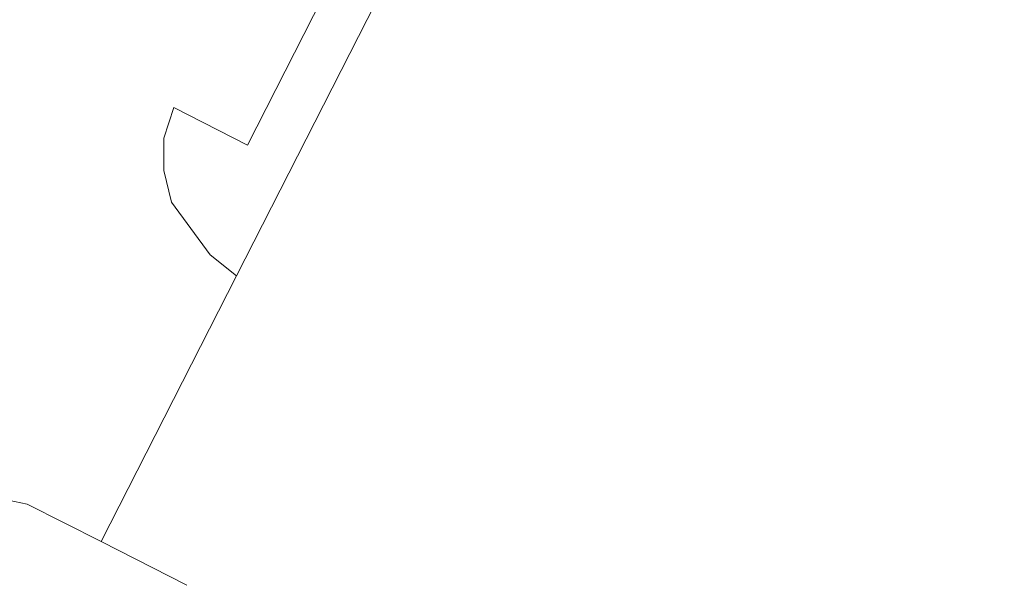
# Model space of a CAD drawing. Header units: millimetres. Extents: x -479461597 to -478645968, y -1101060132 to -1100898045.
# Tile 2 of 145: x -479386926 to -479326868, y -1101060132 to -1101025628. Entities that reach past the tile are written whole.
import ezdxf
from ezdxf.xclip import XClip

# ---------------------------------------------------------------- set-up
doc = ezdxf.new("R2010")
doc.units = ezdxf.units.MM
doc.header["$MEASUREMENT"] = 0
doc.header["$XCLIPFRAME"] = 0
doc.layers.add('Externí - kresby a obrázky', color=7, linetype='Continuous')
for name, color, linetype, lineweight in [('HTU_1_Katastr_3_Anotace - S_Pero_č.__1_Pero_č.__1', 7, 'Continuous', 18), ('HTU_1_Katastr_3_BT_hranice_budov_Pero_č.__1_Pero_č.__1', 7, 'Continuous', 18), ('HTU_1_Katastr_3_BT_hranice_parcel_Pero_č.__1_Pero_č.__1', 7, 'Continuous', 18)]:
    doc.layers.add(name, color=color, linetype=linetype, lineweight=lineweight)
doc.linetypes.add('plná nepravidelná', pattern='A,0,[1,20-026-4_02.1.10- 02 Situace HTU1.Shx,S=7.936508,R=0,X=0,Y=2.08167e-17],-1000,0', length=1000)

# ---------------------------------------------------------------- blocks, each defined once
blk = doc.blocks.new('Kresba_3_3', base_point=(-460327121, -1100980142))
at = {"layer": 'HTU_1_Katastr_3_Anotace - S_Pero_č.__1_Pero_č.__1', "color": 7, "linetype": 'Continuous', "lineweight": 18, "flags": 128}
blk.add_lwpolyline([(-479324196, -1101060132), (-479323240, -1101058280), (-479325370, -1101057130), (-479308730, -1101024440), (-479343640, -1101006650), (-479346570, -1101005160), (-479353510, -1101001620), (-479373700, -1101041250), (-479381950, -1101057450), (-479376734, -1101060132)], dxfattribs=at)
blk.add_lwpolyline([(-479324196, -1101060132), (-479323240, -1101058280), (-479325370, -1101057130), (-479308730, -1101024440), (-479343640, -1101006650), (-479346570, -1101005160), (-479353510, -1101001620), (-479373700, -1101041250), (-479381950, -1101057450), (-479376734, -1101060132)], dxfattribs=at)
blk.add_lwpolyline([(-479324196, -1101060132), (-479323240, -1101058280), (-479325370, -1101057130), (-479308730, -1101024440), (-479343640, -1101006650), (-479346570, -1101005160), (-479353510, -1101001620), (-479373700, -1101041250), (-479381950, -1101057450), (-479376734, -1101060132)], dxfattribs=at)
at = {"layer": 'HTU_1_Katastr_3_BT_hranice_budov_Pero_č.__1_Pero_č.__1', "color": 7, "linetype": 'Continuous', "lineweight": 18, "flags": 128}
blk.add_lwpolyline([(-479324196, -1101060132), (-479323240, -1101058280), (-479325370, -1101057130), (-479308730, -1101024440), (-479343640, -1101006650), (-479346570, -1101005160), (-479353510, -1101001620), (-479373700, -1101041250), (-479381950, -1101057450), (-479376734, -1101060132)], dxfattribs=at)
blk.add_lwpolyline([(-479324196, -1101060132), (-479323240, -1101058280), (-479325370, -1101057130), (-479308730, -1101024440), (-479343640, -1101006650), (-479346570, -1101005160), (-479353510, -1101001620), (-479373700, -1101041250), (-479381950, -1101057450), (-479376734, -1101060132)], dxfattribs=at)
blk.add_lwpolyline([(-479324196, -1101060132), (-479323240, -1101058280), (-479325370, -1101057130), (-479308730, -1101024440), (-479343640, -1101006650), (-479346570, -1101005160), (-479353510, -1101001620), (-479373700, -1101041250), (-479381950, -1101057450), (-479376734, -1101060132)], dxfattribs=at)
at = {"layer": 'HTU_1_Katastr_3_BT_hranice_parcel_Pero_č.__1_Pero_č.__1', "color": 7, "linetype": 'Continuous', "lineweight": 18, "flags": 128}
blk.add_lwpolyline([(-479388020, -1101054860), (-479386460, -1101055180), (-479381950, -1101057450), (-479373700, -1101041250), (-479375300, -1101039970), (-479377660, -1101036760), (-479378130, -1101034830), (-479378130, -1101032850), (-479377520, -1101030990), (-479373040, -1101033290), (-479351810, -1100991560), (-479356270, -1100989420)], dxfattribs=at)
blk.add_lwpolyline([(-479388020, -1101054860), (-479386460, -1101055180), (-479381950, -1101057450), (-479373700, -1101041250), (-479375300, -1101039970), (-479377660, -1101036760), (-479378130, -1101034830), (-479378130, -1101032850), (-479377520, -1101030990), (-479373040, -1101033290), (-479351810, -1100991560), (-479356270, -1100989420)], dxfattribs=at)
blk.add_lwpolyline([(-479388020, -1101054860), (-479386460, -1101055180), (-479381950, -1101057450), (-479373700, -1101041250), (-479375300, -1101039970), (-479377660, -1101036760), (-479378130, -1101034830), (-479378130, -1101032850), (-479377520, -1101030990), (-479373040, -1101033290), (-479351810, -1100991560), (-479356270, -1100989420)], dxfattribs=at)
blk.add_lwpolyline([(-479373700, -1101041250), (-479353510, -1101001620), (-479346570, -1101005160), (-479341670, -1100995490), (-479341140, -1100993980), (-479341100, -1100991740), (-479341590, -1100989600), (-479342560, -1100987910), (-479343950, -1100986580), (-479345610, -1100985540), (-479347470, -1100984950), (-479349400, -1100984750), (-479351390, -1100984970), (-479353120, -1100985810), (-479354950, -1100987330), (-479355890, -1100988630), (-479356270, -1100989420), (-479351810, -1100991560), (-479373040, -1101033290), (-479377520, -1101030990), (-479378130, -1101032850), (-479378130, -1101034830), (-479377660, -1101036760), (-479375300, -1101039970)], close=True, dxfattribs=at)
blk.add_lwpolyline([(-479373700, -1101041250), (-479353510, -1101001620), (-479346570, -1101005160), (-479341670, -1100995490), (-479341140, -1100993980), (-479341100, -1100991740), (-479341590, -1100989600), (-479342560, -1100987910), (-479343950, -1100986580), (-479345610, -1100985540), (-479347470, -1100984950), (-479349400, -1100984750), (-479351390, -1100984970), (-479353120, -1100985810), (-479354950, -1100987330), (-479355890, -1100988630), (-479356270, -1100989420), (-479351810, -1100991560), (-479373040, -1101033290), (-479377520, -1101030990), (-479378130, -1101032850), (-479378130, -1101034830), (-479377660, -1101036760), (-479375300, -1101039970)], close=True, dxfattribs=at)
blk.add_lwpolyline([(-479373700, -1101041250), (-479353510, -1101001620), (-479346570, -1101005160), (-479341670, -1100995490), (-479341140, -1100993980), (-479341100, -1100991740), (-479341590, -1100989600), (-479342560, -1100987910), (-479343950, -1100986580), (-479345610, -1100985540), (-479347470, -1100984950), (-479349400, -1100984750), (-479351390, -1100984970), (-479353120, -1100985810), (-479354950, -1100987330), (-479355890, -1100988630), (-479356270, -1100989420), (-479351810, -1100991560), (-479373040, -1101033290), (-479377520, -1101030990), (-479378130, -1101032850), (-479378130, -1101034830), (-479377660, -1101036760), (-479375300, -1101039970)], close=True, dxfattribs=at)

msp = doc.modelspace()

# ---------------------------------------------------------------- block references
at = {"layer": 'Externí - kresby a obrázky', "color": 250, "linetype": 'plná nepravidelná', "lineweight": 40}
ref = msp.add_blockref('Kresba_3_3', (-460327121.3, -1100980142.4), dxfattribs=at)
XClip(ref).set_block_clipping_path([(-479461596.9093363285, -1101060131.8682479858), (-479260989.2464485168, -1100898044.9989290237)])

doc.saveas('drawing.dxf')
